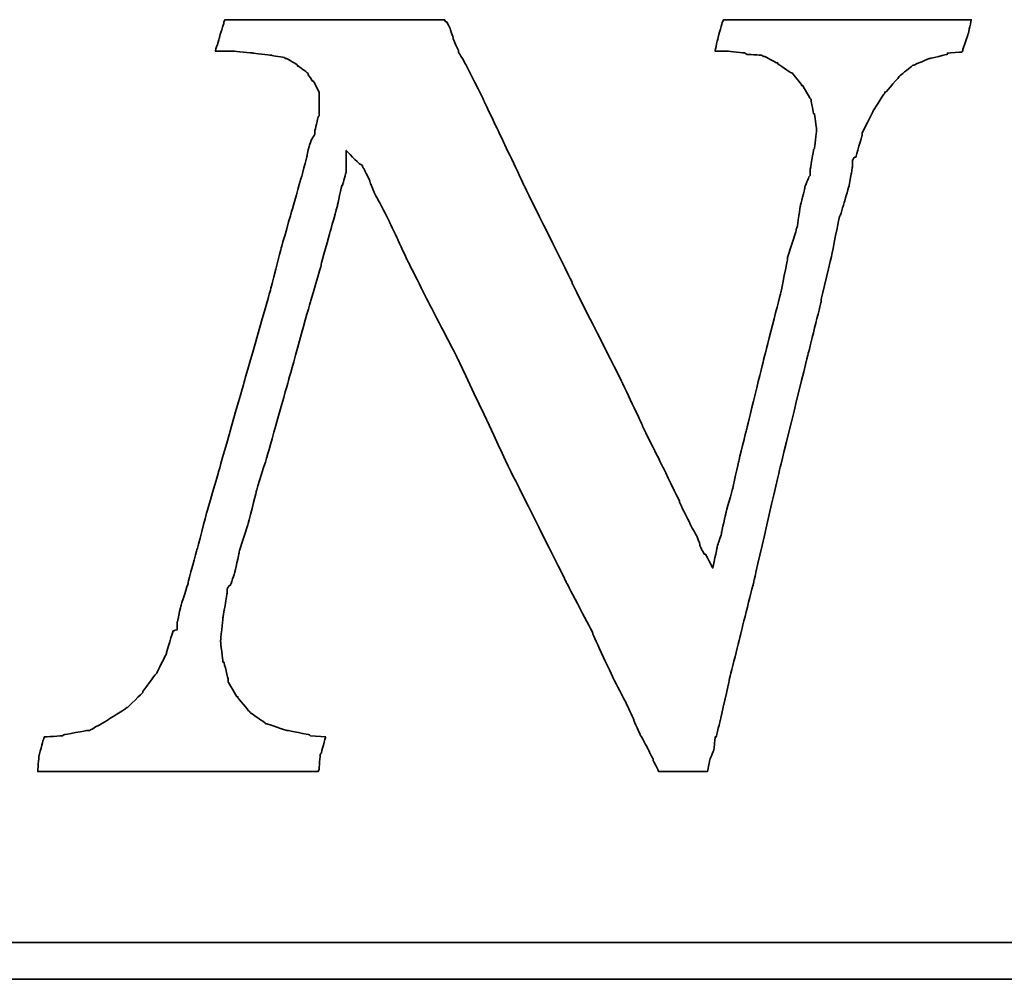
# Model space of a CAD drawing. Header units: millimetres. Extents: x 710 to 1313, y 178 to 430.
# Tile 33 of 37: x 1169.05 to 1174.74, y 229.62 to 235.17. Entities that reach past the tile are written whole.
import ezdxf

# ---------------------------------------------------------------- set-up
doc = ezdxf.new("R2010")
doc.units = ezdxf.units.MM
doc.header["$LTSCALE"] = 10
doc.layers.add('DIM', color=4, linetype='Continuous')
doc.layers.add('layer 1', color=7, linetype='Continuous')

# ---------------------------------------------------------------- blocks, each defined once
blk = doc.blocks.new('TBI MOTION logo(完整正式版)')
at = {"layer": 'layer 1', "color": 22, "lineweight": 35}
for points, knots in [([(58.92625, -7.91875), (58.92625, -7.91875), (58.58625, -7.89375), (58.58625, -7.89375), (58.58625, -7.89375), (58.58625, -7.89375), (58.56625, -7.87125), (58.56625, -7.87125), (58.56625, -7.87125), (58.56625, -7.87125), (58.08375, -7.77375), (58.08375, -7.77375), (58.08375, -7.77375), (58.08375, -7.77375), (58.06125, -7.77375), (58.06125, -7.77375), (58.06125, -7.77375), (58.06125, -7.77375), (57.62625, -7.63125), (57.62625, -7.63125), (57.62625, -7.63125), (57.62625, -7.63125), (57.60625, -7.63125), (57.60625, -7.63125), (57.60625, -7.63125), (57.60625, -7.63125), (57.58125, -7.60625), (57.58125, -7.60625), (57.58125, -7.60625), (57.58125, -7.60625), (57.26625, -7.38875), (57.26625, -7.38875), (57.26625, -7.38875), (57.26625, -7.38875), (57.24625, -7.36875), (57.24625, -7.36875), (57.24625, -7.36875), (57.24625, -7.36875), (57.22125, -7.34375), (57.22125, -7.34375), (57.22125, -7.34375), (57.22125, -7.34375), (56.98125, -7.05375), (56.98125, -7.05375), (56.98125, -7.05375), (56.98125, -7.05375), (56.98125, -7.02875), (56.98125, -7.02875), (56.98125, -7.02875), (56.98125, -7.02875), (56.95625, -7.02875), (56.95625, -7.02875), (56.95625, -7.02875), (56.95625, -7.02875), (56.76625, -6.69625), (56.76625, -6.69625), (56.76625, -6.69625), (56.76625, -6.69625), (56.76625, -6.67125), (56.76625, -6.67125), (56.76625, -6.67125), (56.76625, -6.67125), (56.76625, -6.64875), (56.76625, -6.64875), (56.76625, -6.64875), (56.76625, -6.64875), (56.67125, -6.26375), (56.67125, -6.26375), (56.67125, -6.26375), (56.67125, -6.26375), (56.64625, -6.26375), (56.64625, -6.26375), (56.64625, -6.26375), (56.64625, -6.26375), (56.64625, -6.23875), (56.64625, -6.23875), (56.64625, -6.23875), (56.64625, -6.23875), (56.59625, -5.80875), (56.59625, -5.80875), (56.59625, -5.80875), (56.59625, -5.80875), (56.59625, -5.78375), (56.59625, -5.78375), (56.59625, -5.78375), (56.59625, -5.78375), (56.64625, -5.30375), (56.64625, -5.30375), (56.64625, -5.30375), (56.64625, -5.30375), (56.64625, -5.27875), (56.64625, -5.27875), (56.64625, -5.27875), (56.64625, -5.27875), (56.74125, -4.72875), (56.74125, -4.72875), (56.74125, -4.72875), (56.74125, -4.72875), (56.74125, -4.67875), (56.74125, -4.67875), (56.74125, -4.67875), (56.74125, -4.67875), (56.74125, -4.63375), (56.74125, -4.63375), (56.74125, -4.63375), (56.74125, -4.63375), (56.79125, -4.55875), (56.79125, -4.55875), (56.79125, -4.55875), (56.79125, -4.55875), (56.81125, -4.55875), (56.81125, -4.55875), (56.81125, -4.55875), (56.81125, -4.55875), (56.91125, -4.27375), (56.91125, -4.27375), (56.91125, -4.27375), (56.91125, -4.27375), (57.00625, -3.83874), (57.00625, -3.83874), (57.00625, -3.83874), (57.00625, -3.83874), (57.00625, -3.81374), (57.00625, -3.81374), (57.00625, -3.81374), (57.00625, -3.81374), (57.19875, -3.21374), (57.19875, -3.21374), (57.19875, -3.21374), (57.19875, -3.21374), (57.38625, -2.49625), (57.38625, -2.49625), (57.38625, -2.49625), (57.38625, -2.49625), (57.38625, -2.47374), (57.38625, -2.47374), (57.38625, -2.47374), (57.38625, -2.47374), (57.62625, -1.70375), (57.62625, -1.70375), (57.62625, -1.70375), (57.62625, -1.70375), (58.10625, 0.00125), (58.10625, 0.00125), (58.10625, 0.00125), (58.10625, 0.00125), (58.58625, 1.72625), (58.58625, 1.72625), (58.58625, 1.72625), (58.58625, 1.72625), (58.82625, 2.54125), (58.82625, 2.54125), (58.82625, 2.54125), (58.82625, 2.54125), (58.82625, 2.56374), (58.82625, 2.56374), (58.82625, 2.56374), (58.82625, 2.56374), (59.02125, 3.26125), (59.02125, 3.26125), (59.02125, 3.26125), (59.02125, 3.26125), (59.18625, 3.86125), (59.18625, 3.86125), (59.18625, 3.86125), (59.18625, 3.86125), (59.28625, 4.31875), (59.28625, 4.31875), (59.28625, 4.31875), (59.28625, 4.31875), (59.30625, 4.31875), (59.30625, 4.31875), (59.30625, 4.31875), (59.30625, 4.31875), (59.30625, 4.34125), (59.30625, 4.34125), (59.30625, 4.34125), (59.30625, 4.34125), (59.38125, 4.60625), (59.38125, 4.60625), (59.38125, 4.60625), (59.38125, 4.60625), (59.38125, 4.65125), (59.38125, 4.65125), (59.38125, 4.65125), (59.38125, 4.65125), (59.38125, 5.08625), (59.38125, 5.08625), (59.38125, 5.08625), (59.38125, 5.08625), (59.66625, 4.79624), (59.66625, 4.79624), (59.66625, 4.79624), (59.66625, 4.79624), (59.74125, 4.75124), (59.74125, 4.75124), (59.74125, 4.75124), (59.74125, 4.75124), (59.74125, 4.72624), (59.74125, 4.72624), (59.74125, 4.72624), (59.74125, 4.72624), (59.76125, 4.70124), (59.76125, 4.70124), (59.76125, 4.70124), (59.76125, 4.70124), (59.81125, 4.60625), (59.81125, 4.60625), (59.81125, 4.60625), (59.81125, 4.60625), (59.90625, 4.41125), (59.90625, 4.41125), (59.90625, 4.41125), (59.90625, 4.41125), (59.90625, 4.39125), (59.90625, 4.39125), (59.90625, 4.39125), (59.90625, 4.39125), (60.00375, 4.15124), (60.00375, 4.15124), (60.00375, 4.15124), (60.00375, 4.15124), (60.14625, 3.88374), (60.14625, 3.88374), (60.14625, 3.88374), (60.14625, 3.88374), (60.34125, 3.50124), (60.34125, 3.50124), (60.34125, 3.50124), (60.34125, 3.50124), (60.53125, 3.09125), (60.53125, 3.09125), (60.53125, 3.09125), (60.53125, 3.09125), (60.74625, 2.63625), (60.74625, 2.63625), (60.74625, 2.63625), (60.74625, 2.63625), (61.25125, 1.63124), (61.25125, 1.63124), (61.25125, 1.63124), (61.25125, 1.63124), (61.85125, 0.47625), (61.85125, 0.47625), (61.85125, 0.47625), (61.85125, 0.47625), (63.02625, -2.01874), (63.02625, -2.01874), (63.02625, -2.01874), (63.02625, -2.01874), (64.27625, -4.51374), (64.27625, -4.51374), (64.27625, -4.51374), (64.27625, -4.51374), (64.85125, -5.61375), (64.85125, -5.61375), (64.85125, -5.61375), (64.85125, -5.61375), (64.85125, -5.64125), (64.85125, -5.64125), (64.85125, -5.64125), (64.85125, -5.64125), (65.32875, -6.67125), (65.32875, -6.67125), (65.32875, -6.67125), (65.32875, -6.67125), (65.57125, -7.12875), (65.57125, -7.12875), (65.57125, -7.12875), (65.57125, -7.12875), (65.76125, -7.53625), (65.76125, -7.53625), (65.76125, -7.53625), (65.76125, -7.53625), (65.76125, -7.55625), (65.76125, -7.55625), (65.76125, -7.55625), (65.76125, -7.55625), (65.90375, -7.87125), (65.90375, -7.87125), (65.90375, -7.87125), (65.90375, -7.87125), (66.07125, -8.18125), (66.07125, -8.18125), (66.07125, -8.18125), (66.07125, -8.18125), (66.19125, -8.42375), (66.19125, -8.42375), (66.19125, -8.42375), (66.19125, -8.42375), (66.19125, -8.44375), (66.19125, -8.44375), (66.19125, -8.44375), (66.19125, -8.44375), (66.29125, -8.63875), (66.29125, -8.63875), (66.29125, -8.63875), (66.29125, -8.63875), (66.31125, -8.68625), (66.31125, -8.68625), (66.31125, -8.68625), (66.31125, -8.68625), (66.38375, -8.68625), (66.38375, -8.68625), (66.38375, -8.68625), (66.38375, -8.68625), (66.84125, -8.68625), (66.84125, -8.68625), (66.84125, -8.68625), (66.84125, -8.68625), (67.29625, -8.68625), (67.29625, -8.68625), (67.29625, -8.68625), (67.29625, -8.68625), (67.36625, -8.68625), (67.36625, -8.68625), (67.36625, -8.68625), (67.36625, -8.68625), (67.39125, -8.68625), (67.39125, -8.68625), (67.39125, -8.68625), (67.39125, -8.68625), (67.44125, -8.46875), (67.44125, -8.46875), (67.44125, -8.46875), (67.44125, -8.46875), (67.44125, -8.44375), (67.44125, -8.44375), (67.44125, -8.44375), (67.44125, -8.44375), (67.53625, -8.20375), (67.53625, -8.20375), (67.53625, -8.20375), (67.53625, -8.20375), (67.56125, -7.94375), (67.56125, -7.94375), (67.56125, -7.94375), (67.56125, -7.94375), (67.56125, -7.91875), (67.56125, -7.91875), (67.56125, -7.91875), (67.56125, -7.91875), (67.58625, -7.91875), (67.58625, -7.91875), (67.58625, -7.91875), (67.58625, -7.91875), (67.68125, -7.53625), (67.68125, -7.53625), (67.68125, -7.53625), (67.68125, -7.53625), (67.87375, -6.67125), (67.87375, -6.67125), (67.87375, -6.67125), (67.87375, -6.67125), (68.13625, -5.61375), (68.13625, -5.61375), (68.13625, -5.61375), (68.13625, -5.61375), (68.42375, -4.46374), (68.42375, -4.46374), (68.42375, -4.46374), (68.42375, -4.46374), (68.99875, -1.96874), (68.99875, -1.96874), (68.99875, -1.96874), (68.99875, -1.96874), (69.62625, 0.57625), (69.62625, 0.57625), (69.62625, 0.57625), (69.62625, 0.57625), (69.91125, 1.72625), (69.91125, 1.72625), (69.91125, 1.72625), (69.91125, 1.72625), (69.91125, 1.77625), (69.91125, 1.77625), (69.91125, 1.77625), (69.91125, 1.77625), (70.15125, 2.78124), (70.15125, 2.78124), (70.15125, 2.78124), (70.15125, 2.78124), (70.32125, 3.62125), (70.32125, 3.62125), (70.32125, 3.62125), (70.32125, 3.62125), (70.34125, 3.64625), (70.34125, 3.64625), (70.34125, 3.64625), (70.34125, 3.64625), (70.44125, 3.98125), (70.44125, 3.98125), (70.44125, 3.98125), (70.44125, 3.98125), (70.53625, 4.31875), (70.53625, 4.31875), (70.53625, 4.31875), (70.53625, 4.31875), (70.58125, 4.55875), (70.58125, 4.55875), (70.58125, 4.55875), (70.58125, 4.55875), (70.60625, 4.72624), (70.60625, 4.72624), (70.60625, 4.72624), (70.60625, 4.72624), (70.60625, 4.79624), (70.60625, 4.79624), (70.60625, 4.79624), (70.60625, 4.79624), (70.60625, 4.87125), (70.60625, 4.87125), (70.60625, 4.87125), (70.60625, 4.87125), (70.65625, 4.94125), (70.65625, 4.94125), (70.65625, 4.94125), (70.65625, 4.94125), (70.68125, 4.94125), (70.68125, 4.94125), (70.68125, 4.94125), (70.68125, 4.94125), (70.82125, 5.42125), (70.82125, 5.42125), (70.82125, 5.42125), (70.82125, 5.42125), (70.82125, 5.44625), (70.82125, 5.44625), (70.82125, 5.44625), (70.82125, 5.44625), (70.82125, 5.47125), (70.82125, 5.47125), (70.82125, 5.47125), (70.82125, 5.47125), (71.06125, 5.94625), (71.06125, 5.94625), (71.06125, 5.94625), (71.06125, 5.94625), (71.30125, 6.33124), (71.30125, 6.33124), (71.30125, 6.33124), (71.30125, 6.33124), (71.32625, 6.35625), (71.32625, 6.35625), (71.32625, 6.35625), (71.32625, 6.35625), (71.32625, 6.38124), (71.32625, 6.38124), (71.32625, 6.38124), (71.32625, 6.38124), (71.35125, 6.38124), (71.35125, 6.38124), (71.35125, 6.38124), (71.35125, 6.38124), (71.66125, 6.74125), (71.66125, 6.74125), (71.66125, 6.74125), (71.66125, 6.74125), (71.68625, 6.76625), (71.68625, 6.76625), (71.68625, 6.76625), (71.68625, 6.76625), (71.92625, 6.95624), (71.92625, 6.95624), (71.92625, 6.95624), (71.92625, 6.95624), (71.95125, 6.98125), (71.95125, 6.98125), (71.95125, 6.98125), (71.95125, 6.98125), (71.97625, 6.98125), (71.97625, 6.98125), (71.97625, 6.98125), (71.97625, 6.98125), (72.31125, 7.12624), (72.31125, 7.12624), (72.31125, 7.12624), (72.31125, 7.12624), (72.33375, 7.12624), (72.33375, 7.12624), (72.33375, 7.12624), (72.33375, 7.12624), (72.71625, 7.21875), (72.71625, 7.21875), (72.71625, 7.21875), (72.71625, 7.21875), (72.71625, 7.24624), (72.71625, 7.24624), (72.71625, 7.24624), (72.71625, 7.24624), (72.74125, 7.24624), (72.74125, 7.24624), (72.74125, 7.24624), (72.74125, 7.24624), (73.03124, 7.26624), (73.03124, 7.26624), (73.03124, 7.26624), (73.03124, 7.26624), (73.05375, 7.29125), (73.05375, 7.29125), (73.05375, 7.29125), (73.05375, 7.29125), (73.05375, 7.31625), (73.05375, 7.31625), (73.05375, 7.31625), (73.05375, 7.31625), (73.17625, 7.67625), (73.17625, 7.67625), (73.17625, 7.67625), (73.17625, 7.67625), (73.24625, 7.98625), (73.24625, 7.98625), (73.24625, 7.98625), (73.24625, 7.98625), (73.19625, 7.98625), (73.19625, 7.98625), (73.19625, 7.98625), (73.19625, 7.98625), (72.93625, 7.98625), (72.93625, 7.98625), (72.93625, 7.98625), (72.93625, 7.98625), (72.55125, 7.98625), (72.55125, 7.98625), (72.55125, 7.98625), (72.55125, 7.98625), (72.09625, 7.98625), (72.09625, 7.98625), (72.09625, 7.98625), (72.09625, 7.98625), (71.64125, 7.98625), (71.64125, 7.98625), (71.64125, 7.98625), (71.64125, 7.98625), (70.53625, 7.98625), (70.53625, 7.98625), (70.53625, 7.98625), (70.53625, 7.98625), (69.47875, 7.98625), (69.47875, 7.98625), (69.47875, 7.98625), (69.47875, 7.98625), (68.95125, 7.98625), (68.95125, 7.98625), (68.95125, 7.98625), (68.95125, 7.98625), (68.52125, 7.98625), (68.52125, 7.98625), (68.52125, 7.98625), (68.52125, 7.98625), (68.13625, 7.98625), (68.13625, 7.98625), (68.13625, 7.98625), (68.13625, 7.98625), (67.87375, 7.98625), (67.87375, 7.98625), (67.87375, 7.98625), (67.87375, 7.98625), (67.75125, 7.98625), (67.75125, 7.98625), (67.75125, 7.98625), (67.75125, 7.98625), (67.72625, 7.94125), (67.72625, 7.94125), (67.72625, 7.94125), (67.72625, 7.94125), (67.63125, 7.60625), (67.63125, 7.60625), (67.63125, 7.60625), (67.63125, 7.60625), (67.56125, 7.29125), (67.56125, 7.29125), (67.56125, 7.29125), (67.56125, 7.29125), (67.72625, 7.29125), (67.72625, 7.29125), (67.72625, 7.29125), (67.72625, 7.29125), (67.82625, 7.29125), (67.82625, 7.29125), (67.82625, 7.29125), (67.82625, 7.29125), (67.84625, 7.29125), (67.84625, 7.29125), (67.84625, 7.29125), (67.84625, 7.29125), (68.23125, 7.24624), (68.23125, 7.24624), (68.23125, 7.24624), (68.23125, 7.24624), (68.25875, 7.21875), (68.25875, 7.21875), (68.25875, 7.21875), (68.25875, 7.21875), (68.59125, 7.19624), (68.59125, 7.19624), (68.59125, 7.19624), (68.59125, 7.19624), (68.64125, 7.17125), (68.64125, 7.17125), (68.64125, 7.17125), (68.64125, 7.17125), (68.66625, 7.17125), (68.66625, 7.17125), (68.66625, 7.17125), (68.66625, 7.17125), (68.92625, 7.02624), (68.92625, 7.02624), (68.92625, 7.02624), (68.92625, 7.02624), (68.95125, 7.02624), (68.95125, 7.02624), (68.95125, 7.02624), (68.95125, 7.02624), (68.95125, 7.00624), (68.95125, 7.00624), (68.95125, 7.00624), (68.95125, 7.00624), (69.23875, 6.81125), (69.23875, 6.81125), (69.23875, 6.81125), (69.23875, 6.81125), (69.26625, 6.81125), (69.26625, 6.81125), (69.26625, 6.81125), (69.26625, 6.81125), (69.28625, 6.78625), (69.28625, 6.78625), (69.28625, 6.78625), (69.28625, 6.78625), (69.47875, 6.54875), (69.47875, 6.54875), (69.47875, 6.54875), (69.47875, 6.54875), (69.47875, 6.52375), (69.47875, 6.52375), (69.47875, 6.52375), (69.47875, 6.52375), (69.50625, 6.52375), (69.50625, 6.52375), (69.50625, 6.52375), (69.50625, 6.52375), (69.67125, 6.23625), (69.67125, 6.23625), (69.67125, 6.23625), (69.67125, 6.23625), (69.69375, 6.21125), (69.69375, 6.21125), (69.69375, 6.21125), (69.69375, 6.21125), (69.69375, 6.18625), (69.69375, 6.18625), (69.69375, 6.18625), (69.69375, 6.18625), (69.74625, 5.89875), (69.74625, 5.89875), (69.74625, 5.89875), (69.74625, 5.89875), (69.76625, 5.89875), (69.76625, 5.89875), (69.76625, 5.89875), (69.76625, 5.89875), (69.81375, 5.56625), (69.81375, 5.56625), (69.81375, 5.56625), (69.81375, 5.56625), (69.81375, 5.54125), (69.81375, 5.54125), (69.81375, 5.54125), (69.81375, 5.54125), (69.81375, 5.51625), (69.81375, 5.51625), (69.81375, 5.51625), (69.81375, 5.51625), (69.76625, 5.13125), (69.76625, 5.13125), (69.76625, 5.13125), (69.76625, 5.13125), (69.74625, 5.10874), (69.74625, 5.10874), (69.74625, 5.10874), (69.74625, 5.10874), (69.67125, 4.65125), (69.67125, 4.65125), (69.67125, 4.65125), (69.67125, 4.65125), (69.67125, 4.55875), (69.67125, 4.55875), (69.67125, 4.55875), (69.67125, 4.55875), (69.67125, 4.53125), (69.67125, 4.53125), (69.67125, 4.53125), (69.67125, 4.53125), (69.64625, 4.50874), (69.64625, 4.50874), (69.64625, 4.50874), (69.64625, 4.50874), (69.55125, 4.27125), (69.55125, 4.27125), (69.55125, 4.27125), (69.55125, 4.27125), (69.55125, 4.24625), (69.55125, 4.24625), (69.55125, 4.24625), (69.55125, 4.24625), (69.45375, 3.86125), (69.45375, 3.86125), (69.45375, 3.86125), (69.45375, 3.86125), (69.38625, 3.40624), (69.38625, 3.40624), (69.38625, 3.40624), (69.38625, 3.40624), (69.35875, 3.33125), (69.35875, 3.33125), (69.35875, 3.33125), (69.35875, 3.33125), (69.35875, 3.30875), (69.35875, 3.30875), (69.35875, 3.30875), (69.35875, 3.30875), (69.16625, 2.71125), (69.16625, 2.71125), (69.16625, 2.71125), (69.16625, 2.71125), (69.16625, 2.66375), (69.16625, 2.66375), (69.16625, 2.66375), (69.16625, 2.66375), (69.02625, 1.96374), (69.02625, 1.96374), (69.02625, 1.96374), (69.02625, 1.96374), (68.64125, 0.45624), (68.64125, 0.45624), (68.64125, 0.45624), (68.64125, 0.45624), (68.25875, -1.10625), (68.25875, -1.10625), (68.25875, -1.10625), (68.25875, -1.10625), (68.08625, -1.80125), (68.08625, -1.80125), (68.08625, -1.80125), (68.08625, -1.80125), (67.94625, -2.42625), (67.94625, -2.42625), (67.94625, -2.42625), (67.94625, -2.42625), (67.80125, -2.95375), (67.80125, -2.95375), (67.80125, -2.95375), (67.80125, -2.95375), (67.70625, -3.38375), (67.70625, -3.38375), (67.70625, -3.38375), (67.70625, -3.38375), (67.70625, -3.40875), (67.70625, -3.40875), (67.70625, -3.40875), (67.70625, -3.40875), (67.63125, -3.62375), (67.63125, -3.62375), (67.63125, -3.62375), (67.63125, -3.62375), (67.60625, -3.72125), (67.60625, -3.72125), (67.60625, -3.72125), (67.60625, -3.72125), (67.51125, -4.17375), (67.51125, -4.17375), (67.51125, -4.17375), (67.51125, -4.17375), (67.34625, -3.86374), (67.34625, -3.86374), (67.34625, -3.86374), (67.34625, -3.86374), (67.32125, -3.86374), (67.32125, -3.86374), (67.32125, -3.86374), (67.32125, -3.86374), (67.27125, -3.76874), (67.27125, -3.76874), (67.27125, -3.76874), (67.27125, -3.76874), (67.22625, -3.67374), (67.22625, -3.67374), (67.22625, -3.67374), (67.22625, -3.67374), (67.22625, -3.64875), (67.22625, -3.64875), (67.22625, -3.64875), (67.22625, -3.64875), (67.15125, -3.45375), (67.15125, -3.45375), (67.15125, -3.45375), (67.15125, -3.45375), (67.05625, -3.28875), (67.05625, -3.28875), (67.05625, -3.28875), (67.05625, -3.28875), (66.91125, -3.00125), (66.91125, -3.00125), (66.91125, -3.00125), (66.91125, -3.00125), (66.77125, -2.71375), (66.77125, -2.71375), (66.77125, -2.71375), (66.77125, -2.71375), (66.77125, -2.68875), (66.77125, -2.68875), (66.77125, -2.68875), (66.77125, -2.68875), (66.41125, -1.94374), (66.41125, -1.94374), (66.41125, -1.94374), (66.41125, -1.94374), (65.95125, -1.03375), (65.95125, -1.03375), (65.95125, -1.03375), (65.95125, -1.03375), (65.95125, -1.00875), (65.95125, -1.00875), (65.95125, -1.00875), (65.95125, -1.00875), (65.49625, -0.04874), (65.49625, -0.04874), (65.49625, -0.04874), (65.49625, -0.04874), (64.39375, 2.13624), (64.39375, 2.13624), (64.39375, 2.13624), (64.39375, 2.13624), (64.39375, 2.15624), (64.39375, 2.15624), (64.39375, 2.15624), (64.39375, 2.15624), (63.33625, 4.29125), (63.33625, 4.29125), (63.33625, 4.29125), (63.33625, 4.29125), (62.85625, 5.30125), (62.85625, 5.30125), (62.85625, 5.30125), (62.85625, 5.30125), (62.42625, 6.21125), (62.42625, 6.21125), (62.42625, 6.21125), (62.42625, 6.21125), (62.04125, 6.98125), (62.04125, 6.98125), (62.04125, 6.98125), (62.04125, 6.98125), (61.87375, 7.26624), (61.87375, 7.26624), (61.87375, 7.26624), (61.87375, 7.26624), (61.87375, 7.29125), (61.87375, 7.29125), (61.87375, 7.29125), (61.87375, 7.29125), (61.75625, 7.55625), (61.75625, 7.55625), (61.75625, 7.55625), (61.75625, 7.55625), (61.75625, 7.58124), (61.75625, 7.58124), (61.75625, 7.58124), (61.75625, 7.58124), (61.68375, 7.79375), (61.68375, 7.79375), (61.68375, 7.79375), (61.68375, 7.79375), (61.61125, 7.94125), (61.61125, 7.94125), (61.61125, 7.94125), (61.61125, 7.94125), (61.58625, 7.94125), (61.58625, 7.94125), (61.58625, 7.94125), (61.58625, 7.94125), (61.56375, 7.98625), (61.56375, 7.98625), (61.56375, 7.98625), (61.56375, 7.98625), (61.41875, 7.98625), (61.41875, 7.98625), (61.41875, 7.98625), (61.41875, 7.98625), (61.18125, 7.98625), (61.18125, 7.98625), (61.18125, 7.98625), (61.18125, 7.98625), (60.84125, 7.98625), (60.84125, 7.98625), (60.84125, 7.98625), (60.84125, 7.98625), (60.02625, 7.98625), (60.02625, 7.98625), (60.02625, 7.98625), (60.02625, 7.98625), (59.11625, 7.98625), (59.11625, 7.98625), (59.11625, 7.98625), (59.11625, 7.98625), (58.15625, 7.98625), (58.15625, 7.98625), (58.15625, 7.98625), (58.15625, 7.98625), (57.34125, 7.98625), (57.34125, 7.98625), (57.34125, 7.98625), (57.34125, 7.98625), (57.00625, 7.98625), (57.00625, 7.98625), (57.00625, 7.98625), (57.00625, 7.98625), (56.76625, 7.98625), (56.76625, 7.98625), (56.76625, 7.98625), (56.76625, 7.98625), (56.69125, 7.98625), (56.69125, 7.98625), (56.69125, 7.98625), (56.69125, 7.98625), (56.67125, 7.94125), (56.67125, 7.94125), (56.67125, 7.94125), (56.67125, 7.94125), (56.67125, 7.91625), (56.67125, 7.91625), (56.67125, 7.91625), (56.67125, 7.91625), (56.57125, 7.60625), (56.57125, 7.60625), (56.57125, 7.60625), (56.57125, 7.60625), (56.57125, 7.58124), (56.57125, 7.58124), (56.57125, 7.58124), (56.57125, 7.58124), (56.47625, 7.29125), (56.47625, 7.29125), (56.47625, 7.29125), (56.47625, 7.29125), (56.57125, 7.29125), (56.57125, 7.29125), (56.57125, 7.29125), (56.57125, 7.29125), (56.76625, 7.29125), (56.76625, 7.29125), (56.76625, 7.29125), (56.76625, 7.29125), (56.86125, 7.29125), (56.86125, 7.29125), (56.86125, 7.29125), (56.86125, 7.29125), (56.88625, 7.29125), (56.88625, 7.29125), (56.88625, 7.29125), (56.88625, 7.29125), (57.31625, 7.24624), (57.31625, 7.24624), (57.31625, 7.24624), (57.31625, 7.24624), (57.70125, 7.19624), (57.70125, 7.19624), (57.70125, 7.19624), (57.70125, 7.19624), (57.72625, 7.19624), (57.72625, 7.19624), (57.72625, 7.19624), (57.72625, 7.19624), (58.01125, 7.14624), (58.01125, 7.14624), (58.01125, 7.14624), (58.01125, 7.14624), (58.03625, 7.12624), (58.03625, 7.12624), (58.03625, 7.12624), (58.03625, 7.12624), (58.06125, 7.12624), (58.06125, 7.12624), (58.06125, 7.12624), (58.06125, 7.12624), (58.30125, 6.98125), (58.30125, 6.98125), (58.30125, 6.98125), (58.30125, 6.98125), (58.30125, 6.95624), (58.30125, 6.95624), (58.30125, 6.95624), (58.30125, 6.95624), (58.32375, 6.95624), (58.32375, 6.95624), (58.32375, 6.95624), (58.32375, 6.95624), (58.51625, 6.81125), (58.51625, 6.81125), (58.51625, 6.81125), (58.51625, 6.81125), (58.54125, 6.78625), (58.54125, 6.78625), (58.54125, 6.78625), (58.54125, 6.78625), (58.54125, 6.76625), (58.54125, 6.76625), (58.54125, 6.76625), (58.54125, 6.76625), (58.63625, 6.62124), (58.63625, 6.62124), (58.63625, 6.62124), (58.63625, 6.62124), (58.65875, 6.62124), (58.65875, 6.62124), (58.65875, 6.62124), (58.65875, 6.62124), (58.75625, 6.42625), (58.75625, 6.42625), (58.75625, 6.42625), (58.75625, 6.42625), (58.77875, 6.38124), (58.77875, 6.38124), (58.77875, 6.38124), (58.77875, 6.38124), (58.77875, 6.33124), (58.77875, 6.33124), (58.77875, 6.33124), (58.77875, 6.33124), (58.77875, 6.09125), (58.77875, 6.09125), (58.77875, 6.09125), (58.77875, 6.09125), (58.77875, 5.85125), (58.77875, 5.85125), (58.77875, 5.85125), (58.77875, 5.85125), (58.75625, 5.82625), (58.75625, 5.82625), (58.75625, 5.82625), (58.75625, 5.82625), (58.68625, 5.51625), (58.68625, 5.51625), (58.68625, 5.51625), (58.68625, 5.51625), (58.68625, 5.47125), (58.68625, 5.47125), (58.68625, 5.47125), (58.68625, 5.47125), (58.68625, 5.44625), (58.68625, 5.44625), (58.68625, 5.44625), (58.68625, 5.44625), (58.65875, 5.39625), (58.65875, 5.39625), (58.65875, 5.39625), (58.65875, 5.39625), (58.61125, 5.32624), (58.61125, 5.32624), (58.61125, 5.32624), (58.61125, 5.32624), (58.56625, 5.20375), (58.56625, 5.20375), (58.56625, 5.20375), (58.56625, 5.20375), (58.51625, 4.99125), (58.51625, 4.99125), (58.51625, 4.99125), (58.51625, 4.99125), (58.51625, 4.96625), (58.51625, 4.96625), (58.51625, 4.96625), (58.51625, 4.96625), (58.37125, 4.43625), (58.37125, 4.43625), (58.37125, 4.43625), (58.37125, 4.43625), (58.18125, 3.76625), (58.18125, 3.76625), (58.18125, 3.76625), (58.18125, 3.76625), (57.94125, 2.92624), (57.94125, 2.92624), (57.94125, 2.92624), (57.94125, 2.92624), (57.70125, 1.98874), (57.70125, 1.98874), (57.70125, 1.98874), (57.70125, 1.98874), (57.12625, -0.02374), (57.12625, -0.02374), (57.12625, -0.02374), (57.12625, -0.02374), (56.55125, -2.03875), (56.55125, -2.03875), (56.55125, -2.03875), (56.55125, -2.03875), (56.28625, -2.95375), (56.28625, -2.95375), (56.28625, -2.95375), (56.28625, -2.95375), (56.07125, -3.76874), (56.07125, -3.76874), (56.07125, -3.76874), (56.07125, -3.76874), (55.87625, -4.48874), (55.87625, -4.48874), (55.87625, -4.48874), (55.87625, -4.48874), (55.87625, -4.51374), (55.87625, -4.51374), (55.87625, -4.51374), (55.87625, -4.51374), (55.71125, -5.01625), (55.71125, -5.01625), (55.71125, -5.01625), (55.71125, -5.01625), (55.66125, -5.25375), (55.66125, -5.25375), (55.66125, -5.25375), (55.66125, -5.25375), (55.66125, -5.27875), (55.66125, -5.27875), (55.66125, -5.27875), (55.66125, -5.27875), (55.63625, -5.37375), (55.63625, -5.37375), (55.63625, -5.37375), (55.63625, -5.37375), (55.63625, -5.42375), (55.63625, -5.42375), (55.63625, -5.42375), (55.63625, -5.42375), (55.63625, -5.54125), (55.63625, -5.54125), (55.63625, -5.54125), (55.63625, -5.54125), (55.54125, -5.56875), (55.54125, -5.56875), (55.54125, -5.56875), (55.54125, -5.56875), (55.39625, -6.04875), (55.39625, -6.04875), (55.39625, -6.04875), (55.39625, -6.04875), (55.39625, -6.06875), (55.39625, -6.06875), (55.39625, -6.06875), (55.39625, -6.06875), (55.18125, -6.50375), (55.18125, -6.50375), (55.18125, -6.50375), (55.18125, -6.50375), (55.15625, -6.52875), (55.15625, -6.52875), (55.15625, -6.52875), (55.15625, -6.52875), (54.86875, -6.91125), (54.86875, -6.91125), (54.86875, -6.91125), (54.86875, -6.91125), (54.86875, -6.93375), (54.86875, -6.93375), (54.86875, -6.93375), (54.86875, -6.93375), (54.53125, -7.26875), (54.53125, -7.26875), (54.53125, -7.26875), (54.53125, -7.26875), (54.51125, -7.26875), (54.51125, -7.26875), (54.51125, -7.26875), (54.51125, -7.26875), (54.48625, -7.29625), (54.48625, -7.29625), (54.48625, -7.29625), (54.48625, -7.29625), (54.10375, -7.53625), (54.10375, -7.53625), (54.10375, -7.53625), (54.10375, -7.53625), (53.69625, -7.77375), (53.69625, -7.77375), (53.69625, -7.77375), (53.69625, -7.77375), (53.67125, -7.77375), (53.67125, -7.77375), (53.67125, -7.77375), (53.67125, -7.77375), (53.64625, -7.77375), (53.64625, -7.77375), (53.64625, -7.77375), (53.64625, -7.77375), (53.11625, -7.87125), (53.11625, -7.87125), (53.11625, -7.87125), (53.11625, -7.87125), (53.09625, -7.89375), (53.09625, -7.89375), (53.09625, -7.89375), (53.09625, -7.89375), (52.68625, -7.91875), (52.68625, -7.91875), (52.68625, -7.91875), (52.68625, -7.91875), (52.66125, -7.99125), (52.66125, -7.99125), (52.66125, -7.99125), (52.66125, -7.99125), (52.56625, -8.34875), (52.56625, -8.34875), (52.56625, -8.34875), (52.56625, -8.34875), (52.54125, -8.68625), (52.54125, -8.68625), (52.54125, -8.68625), (52.54125, -8.68625), (52.58875, -8.68625), (52.58875, -8.68625), (52.58875, -8.68625), (52.58875, -8.68625), (52.87625, -8.68625), (52.87625, -8.68625), (52.87625, -8.68625), (52.87625, -8.68625), (53.33625, -8.68625), (53.33625, -8.68625), (53.33625, -8.68625), (53.33625, -8.68625), (53.79125, -8.68625), (53.79125, -8.68625), (53.79125, -8.68625), (53.79125, -8.68625), (54.36625, -8.68625), (54.36625, -8.68625), (54.36625, -8.68625), (54.36625, -8.68625), (55.59125, -8.68625), (55.59125, -8.68625), (55.59125, -8.68625), (55.59125, -8.68625), (56.76625, -8.68625), (56.76625, -8.68625), (56.76625, -8.68625), (56.76625, -8.68625), (57.34125, -8.68625), (57.34125, -8.68625), (57.34125, -8.68625), (57.34125, -8.68625), (57.82125, -8.68625), (57.82125, -8.68625), (57.82125, -8.68625), (57.82125, -8.68625), (58.25125, -8.68625), (58.25125, -8.68625), (58.25125, -8.68625), (58.25125, -8.68625), (58.58625, -8.68625), (58.58625, -8.68625), (58.58625, -8.68625), (58.58625, -8.68625), (58.75625, -8.68625), (58.75625, -8.68625), (58.75625, -8.68625), (58.75625, -8.68625), (58.77875, -8.63875), (58.77875, -8.63875), (58.77875, -8.63875), (58.77875, -8.63875), (58.80625, -8.30375), (58.80625, -8.30375), (58.80625, -8.30375), (58.80625, -8.30375), (58.82625, -8.27875), (58.82625, -8.27875), (58.82625, -8.27875), (58.82625, -8.27875), (58.92625, -7.91875), (58.92625, -7.91875)], [0, 0, 0, 0, 0.003125, 0.003125, 0.003125, 0.00312501, 0.00625, 0.00625, 0.00625, 0.00625001, 0.009375, 0.009375, 0.009375, 0.00937501, 0.0125, 0.0125, 0.0125, 0.01250001, 0.015625, 0.015625, 0.015625, 0.01562501, 0.01875, 0.01875, 0.01875, 0.01875001, 0.021875, 0.021875, 0.021875, 0.02187501, 0.025, 0.025, 0.025, 0.02500001, 0.028125, 0.028125, 0.028125, 0.02812501, 0.03125, 0.03125, 0.03125, 0.03125001, 0.034375, 0.034375, 0.034375, 0.03437501, 0.0375, 0.0375, 0.0375, 0.03750001, 0.040625, 0.040625, 0.040625, 0.04062501, 0.04375, 0.04375, 0.04375, 0.04375001, 0.046875, 0.046875, 0.046875, 0.04687501, 0.05, 0.05, 0.05, 0.05000001, 0.053125, 0.053125, 0.053125, 0.05312501, 0.05625, 0.05625, 0.05625, 0.05625001, 0.059375, 0.059375, 0.059375, 0.05937501, 0.0625, 0.0625, 0.0625, 0.06250001, 0.065625, 0.065625, 0.065625, 0.06562501, 0.06875, 0.06875, 0.06875, 0.06875001, 0.071875, 0.071875, 0.071875, 0.07187501, 0.075, 0.075, 0.075, 0.07500001, 0.078125, 0.078125, 0.078125, 0.07812501, 0.08125, 0.08125, 0.08125, 0.08125001, 0.084375, 0.084375, 0.084375, 0.08437501, 0.0875, 0.0875, 0.0875, 0.08750001, 0.090625, 0.090625, 0.090625, 0.09062501, 0.09375, 0.09375, 0.09375, 0.09375001, 0.096875, 0.096875, 0.096875, 0.09687501, 0.1, 0.1, 0.1, 0.10000001, 0.103125, 0.103125, 0.103125, 0.10312501, 0.10625, 0.10625, 0.10625, 0.10625001, 0.109375, 0.109375, 0.109375, 0.10937501, 0.1125, 0.1125, 0.1125, 0.11250001, 0.115625, 0.115625, 0.115625, 0.11562501, 0.11875, 0.11875, 0.11875, 0.11875001, 0.121875, 0.121875, 0.121875, 0.12187501, 0.125, 0.125, 0.125, 0.12500001, 0.128125, 0.128125, 0.128125, 0.12812501, 0.13125, 0.13125, 0.13125, 0.13125001, 0.134375, 0.134375, 0.134375, 0.13437501, 0.1375, 0.1375, 0.1375, 0.13750001, 0.140625, 0.140625, 0.140625, 0.14062501, 0.14375, 0.14375, 0.14375, 0.14375001, 0.146875, 0.146875, 0.146875, 0.14687501, 0.15, 0.15, 0.15, 0.15000001, 0.153125, 0.153125, 0.153125, 0.15312501, 0.15625, 0.15625, 0.15625, 0.15625001, 0.159375, 0.159375, 0.159375, 0.15937501, 0.1625, 0.1625, 0.1625, 0.16250001, 0.165625, 0.165625, 0.165625, 0.16562501, 0.16875, 0.16875, 0.16875, 0.16875001, 0.171875, 0.171875, 0.171875, 0.17187501, 0.175, 0.175, 0.175, 0.17500001, 0.178125, 0.178125, 0.178125, 0.17812501, 0.18125, 0.18125, 0.18125, 0.18125001, 0.184375, 0.184375, 0.184375, 0.18437501, 0.1875, 0.1875, 0.1875, 0.18750001, 0.190625, 0.190625, 0.190625, 0.19062501, 0.19375, 0.19375, 0.19375, 0.19375001, 0.196875, 0.196875, 0.196875, 0.19687501, 0.2, 0.2, 0.2, 0.20000001, 0.203125, 0.203125, 0.203125, 0.20312501, 0.20625, 0.20625, 0.20625, 0.20625001, 0.209375, 0.209375, 0.209375, 0.20937501, 0.2125, 0.2125, 0.2125, 0.21250001, 0.215625, 0.215625, 0.215625, 0.21562501, 0.21875, 0.21875, 0.21875, 0.21875001, 0.221875, 0.221875, 0.221875, 0.22187501, 0.225, 0.225, 0.225, 0.22500001, 0.228125, 0.228125, 0.228125, 0.22812501, 0.23125, 0.23125, 0.23125, 0.23125001, 0.234375, 0.234375, 0.234375, 0.23437501, 0.2375, 0.2375, 0.2375, 0.23750001, 0.240625, 0.240625, 0.240625, 0.24062501, 0.24375, 0.24375, 0.24375, 0.24375001, 0.246875, 0.246875, 0.246875, 0.24687501, 0.25, 0.25, 0.25, 0.25000001, 0.253125, 0.253125, 0.253125, 0.25312501, 0.25625, 0.25625, 0.25625, 0.25625001, 0.259375, 0.259375, 0.259375, 0.25937501, 0.2625, 0.2625, 0.2625, 0.26250001, 0.265625, 0.265625, 0.265625, 0.26562501, 0.26875, 0.26875, 0.26875, 0.26875001, 0.271875, 0.271875, 0.271875, 0.27187501, 0.275, 0.275, 0.275, 0.27500001, 0.278125, 0.278125, 0.278125, 0.27812501, 0.28125, 0.28125, 0.28125, 0.28125001, 0.284375, 0.284375, 0.284375, 0.28437501, 0.2875, 0.2875, 0.2875, 0.28750001, 0.290625, 0.290625, 0.290625, 0.29062501, 0.29375, 0.29375, 0.29375, 0.29375001, 0.296875, 0.296875, 0.296875, 0.29687501, 0.3, 0.3, 0.3, 0.30000001, 0.303125, 0.303125, 0.303125, 0.30312501, 0.30625, 0.30625, 0.30625, 0.30625001, 0.309375, 0.309375, 0.309375, 0.30937501, 0.3125, 0.3125, 0.3125, 0.31250001, 0.315625, 0.315625, 0.315625, 0.31562501, 0.31875, 0.31875, 0.31875, 0.31875001, 0.321875, 0.321875, 0.321875, 0.32187501, 0.325, 0.325, 0.325, 0.32500001, 0.328125, 0.328125, 0.328125, 0.32812501, 0.33125, 0.33125, 0.33125, 0.33125001, 0.334375, 0.334375, 0.334375, 0.33437501, 0.3375, 0.3375, 0.3375, 0.33750001, 0.340625, 0.340625, 0.340625, 0.34062501, 0.34375, 0.34375, 0.34375, 0.34375001, 0.346875, 0.346875, 0.346875, 0.34687501, 0.35, 0.35, 0.35, 0.35000001, 0.353125, 0.353125, 0.353125, 0.35312501, 0.35625, 0.35625, 0.35625, 0.35625001, 0.359375, 0.359375, 0.359375, 0.35937501, 0.3625, 0.3625, 0.3625, 0.36250001, 0.365625, 0.365625, 0.365625, 0.36562501, 0.36875, 0.36875, 0.36875, 0.36875001, 0.371875, 0.371875, 0.371875, 0.37187501, 0.375, 0.375, 0.375, 0.37500001, 0.378125, 0.378125, 0.378125, 0.37812501, 0.38125, 0.38125, 0.38125, 0.38125001, 0.384375, 0.384375, 0.384375, 0.38437501, 0.3875, 0.3875, 0.3875, 0.38750001, 0.390625, 0.390625, 0.390625, 0.39062501, 0.39375, 0.39375, 0.39375, 0.39375001, 0.396875, 0.396875, 0.396875, 0.39687501, 0.4, 0.4, 0.4, 0.40000001, 0.403125, 0.403125, 0.403125, 0.40312501, 0.40625, 0.40625, 0.40625, 0.40625001, 0.409375, 0.409375, 0.409375, 0.40937501, 0.4125, 0.4125, 0.4125, 0.41250001, 0.415625, 0.415625, 0.415625, 0.41562501, 0.41875, 0.41875, 0.41875, 0.41875001, 0.421875, 0.421875, 0.421875, 0.42187501, 0.425, 0.425, 0.425, 0.42500001, 0.428125, 0.428125, 0.428125, 0.42812501, 0.43125, 0.43125, 0.43125, 0.43125001, 0.434375, 0.434375, 0.434375, 0.43437501, 0.4375, 0.4375, 0.4375, 0.43750001, 0.440625, 0.440625, 0.440625, 0.44062501, 0.44375, 0.44375, 0.44375, 0.44375001, 0.446875, 0.446875, 0.446875, 0.44687501, 0.45, 0.45, 0.45, 0.45000001, 0.453125, 0.453125, 0.453125, 0.45312501, 0.45625, 0.45625, 0.45625, 0.45625001, 0.459375, 0.459375, 0.459375, 0.45937501, 0.4625, 0.4625, 0.4625, 0.46250001, 0.465625, 0.465625, 0.465625, 0.46562501, 0.46875, 0.46875, 0.46875, 0.46875001, 0.471875, 0.471875, 0.471875, 0.47187501, 0.475, 0.475, 0.475, 0.47500001, 0.478125, 0.478125, 0.478125, 0.47812501, 0.48125, 0.48125, 0.48125, 0.48125001, 0.484375, 0.484375, 0.484375, 0.48437501, 0.4875, 0.4875, 0.4875, 0.48750001, 0.490625, 0.490625, 0.490625, 0.49062501, 0.49375, 0.49375, 0.49375, 0.49375001, 0.496875, 0.496875, 0.496875, 0.49687501, 0.5, 0.5, 0.5, 0.50000001, 0.503125, 0.503125, 0.503125, 0.50312501, 0.50625, 0.50625, 0.50625, 0.50625001, 0.509375, 0.509375, 0.509375, 0.50937501, 0.5125, 0.5125, 0.5125, 0.51250001, 0.515625, 0.515625, 0.515625, 0.51562501, 0.51875, 0.51875, 0.51875, 0.51875001, 0.521875, 0.521875, 0.521875, 0.52187501, 0.525, 0.525, 0.525, 0.52500001, 0.528125, 0.528125, 0.528125, 0.52812501, 0.53125, 0.53125, 0.53125, 0.53125001, 0.534375, 0.534375, 0.534375, 0.53437501, 0.5375, 0.5375, 0.5375, 0.53750001, 0.540625, 0.540625, 0.540625, 0.54062501, 0.54375, 0.54375, 0.54375, 0.54375001, 0.546875, 0.546875, 0.546875, 0.54687501, 0.55, 0.55, 0.55, 0.55000001, 0.553125, 0.553125, 0.553125, 0.55312501, 0.55625, 0.55625, 0.55625, 0.55625001, 0.559375, 0.559375, 0.559375, 0.55937501, 0.5625, 0.5625, 0.5625, 0.56250001, 0.565625, 0.565625, 0.565625, 0.56562501, 0.56875, 0.56875, 0.56875, 0.56875001, 0.571875, 0.571875, 0.571875, 0.57187501, 0.575, 0.575, 0.575, 0.57500001, 0.578125, 0.578125, 0.578125, 0.57812501, 0.58125, 0.58125, 0.58125, 0.58125001, 0.584375, 0.584375, 0.584375, 0.58437501, 0.5875, 0.5875, 0.5875, 0.58750001, 0.590625, 0.590625, 0.590625, 0.59062501, 0.59375, 0.59375, 0.59375, 0.59375001, 0.596875, 0.596875, 0.596875, 0.59687501, 0.6, 0.6, 0.6, 0.60000001, 0.603125, 0.603125, 0.603125, 0.60312501, 0.60625, 0.60625, 0.60625, 0.60625001, 0.609375, 0.609375, 0.609375, 0.60937501, 0.6125, 0.6125, 0.6125, 0.61250001, 0.615625, 0.615625, 0.615625, 0.61562501, 0.61875, 0.61875, 0.61875, 0.61875001, 0.621875, 0.621875, 0.621875, 0.62187501, 0.625, 0.625, 0.625, 0.62500001, 0.628125, 0.628125, 0.628125, 0.62812501, 0.63125, 0.63125, 0.63125, 0.63125001, 0.634375, 0.634375, 0.634375, 0.63437501, 0.6375, 0.6375, 0.6375, 0.63750001, 0.640625, 0.640625, 0.640625, 0.64062501, 0.64375, 0.64375, 0.64375, 0.64375001, 0.646875, 0.646875, 0.646875, 0.64687501, 0.65, 0.65, 0.65, 0.65000001, 0.653125, 0.653125, 0.653125, 0.65312501, 0.65625, 0.65625, 0.65625, 0.65625001, 0.659375, 0.659375, 0.659375, 0.65937501, 0.6625, 0.6625, 0.6625, 0.66250001, 0.665625, 0.665625, 0.665625, 0.66562501, 0.66875, 0.66875, 0.66875, 0.66875001, 0.671875, 0.671875, 0.671875, 0.67187501, 0.675, 0.675, 0.675, 0.67500001, 0.678125, 0.678125, 0.678125, 0.67812501, 0.68125, 0.68125, 0.68125, 0.68125001, 0.684375, 0.684375, 0.684375, 0.68437501, 0.6875, 0.6875, 0.6875, 0.68750001, 0.690625, 0.690625, 0.690625, 0.69062501, 0.69375, 0.69375, 0.69375, 0.69375001, 0.696875, 0.696875, 0.696875, 0.69687501, 0.7, 0.7, 0.7, 0.70000001, 0.703125, 0.703125, 0.703125, 0.70312501, 0.70625, 0.70625, 0.70625, 0.70625001, 0.709375, 0.709375, 0.709375, 0.70937501, 0.7125, 0.7125, 0.7125, 0.71250001, 0.715625, 0.715625, 0.715625, 0.71562501, 0.71875, 0.71875, 0.71875, 0.71875001, 0.721875, 0.721875, 0.721875, 0.72187501, 0.725, 0.725, 0.725, 0.72500001, 0.728125, 0.728125, 0.728125, 0.72812501, 0.73125, 0.73125, 0.73125, 0.73125001, 0.734375, 0.734375, 0.734375, 0.73437501, 0.7375, 0.7375, 0.7375, 0.73750001, 0.740625, 0.740625, 0.740625, 0.74062501, 0.74375, 0.74375, 0.74375, 0.74375001, 0.746875, 0.746875, 0.746875, 0.74687501, 0.75, 0.75, 0.75, 0.75000001, 0.753125, 0.753125, 0.753125, 0.75312501, 0.75625, 0.75625, 0.75625, 0.75625001, 0.759375, 0.759375, 0.759375, 0.75937501, 0.7625, 0.7625, 0.7625, 0.76250001, 0.765625, 0.765625, 0.765625, 0.76562501, 0.76875, 0.76875, 0.76875, 0.76875001, 0.771875, 0.771875, 0.771875, 0.77187501, 0.775, 0.775, 0.775, 0.77500001, 0.778125, 0.778125, 0.778125, 0.77812501, 0.78125, 0.78125, 0.78125, 0.78125001, 0.784375, 0.784375, 0.784375, 0.78437501, 0.7875, 0.7875, 0.7875, 0.78750001, 0.790625, 0.790625, 0.790625, 0.79062501, 0.79375, 0.79375, 0.79375, 0.79375001, 0.796875, 0.796875, 0.796875, 0.79687501, 0.8, 0.8, 0.8, 0.80000001, 0.803125, 0.803125, 0.803125, 0.80312501, 0.80625, 0.80625, 0.80625, 0.80625001, 0.809375, 0.809375, 0.809375, 0.80937501, 0.8125, 0.8125, 0.8125, 0.81250001, 0.815625, 0.815625, 0.815625, 0.81562501, 0.81875, 0.81875, 0.81875, 0.81875001, 0.821875, 0.821875, 0.821875, 0.82187501, 0.825, 0.825, 0.825, 0.82500001, 0.828125, 0.828125, 0.828125, 0.82812501, 0.83125, 0.83125, 0.83125, 0.83125001, 0.834375, 0.834375, 0.834375, 0.83437501, 0.8375, 0.8375, 0.8375, 0.83750001, 0.840625, 0.840625, 0.840625, 0.84062501, 0.84375, 0.84375, 0.84375, 0.84375001, 0.846875, 0.846875, 0.846875, 0.84687501, 0.85, 0.85, 0.85, 0.85000001, 0.853125, 0.853125, 0.853125, 0.85312501, 0.85625, 0.85625, 0.85625, 0.85625001, 0.859375, 0.859375, 0.859375, 0.85937501, 0.8625, 0.8625, 0.8625, 0.86250001, 0.865625, 0.865625, 0.865625, 0.86562501, 0.86875, 0.86875, 0.86875, 0.86875001, 0.871875, 0.871875, 0.871875, 0.87187501, 0.875, 0.875, 0.875, 0.87500001, 0.878125, 0.878125, 0.878125, 0.87812501, 0.88125, 0.88125, 0.88125, 0.88125001, 0.884375, 0.884375, 0.884375, 0.88437501, 0.8875, 0.8875, 0.8875, 0.88750001, 0.890625, 0.890625, 0.890625, 0.89062501, 0.89375, 0.89375, 0.89375, 0.89375001, 0.896875, 0.896875, 0.896875, 0.89687501, 0.9, 0.9, 0.9, 0.90000001, 0.903125, 0.903125, 0.903125, 0.90312501, 0.90625, 0.90625, 0.90625, 0.90625001, 0.909375, 0.909375, 0.909375, 0.90937501, 0.9125, 0.9125, 0.9125, 0.91250001, 0.915625, 0.915625, 0.915625, 0.91562501, 0.91875, 0.91875, 0.91875, 0.91875001, 0.921875, 0.921875, 0.921875, 0.92187501, 0.925, 0.925, 0.925, 0.92500001, 0.928125, 0.928125, 0.928125, 0.92812501, 0.93125, 0.93125, 0.93125, 0.93125001, 0.934375, 0.934375, 0.934375, 0.93437501, 0.9375, 0.9375, 0.9375, 0.93750001, 0.940625, 0.940625, 0.940625, 0.94062501, 0.94375, 0.94375, 0.94375, 0.94375001, 0.946875, 0.946875, 0.946875, 0.94687501, 0.95, 0.95, 0.95, 0.95000001, 0.953125, 0.953125, 0.953125, 0.95312501, 0.95625, 0.95625, 0.95625, 0.95625001, 0.959375, 0.959375, 0.959375, 0.95937501, 0.9625, 0.9625, 0.9625, 0.96250001, 0.965625, 0.965625, 0.965625, 0.96562501, 0.96875, 0.96875, 0.96875, 0.96875001, 0.971875, 0.971875, 0.971875, 0.97187501, 0.975, 0.975, 0.975, 0.97500001, 0.978125, 0.978125, 0.978125, 0.97812501, 0.98125, 0.98125, 0.98125, 0.98125001, 0.984375, 0.984375, 0.984375, 0.98437501, 0.9875, 0.9875, 0.9875, 0.98750001, 0.990625, 0.990625, 0.990625, 0.99062501, 0.99375, 0.99375, 0.99375, 0.99375001, 0.996875, 0.996875, 0.996875, 0.99687501, 1, 1, 1, 1]), ([(75.90875, -9.47875), (75.90875, -9.47875), (75.90875, -12.28625), (75.90875, -12.28625), (75.90875, -12.28625), (75.90875, -12.28625), (75.90875, -12.47875), (75.90875, -12.47875), (75.90875, -12.47875), (75.90875, -12.47875), (75.71625, -12.47875), (75.71625, -12.47875), (75.71625, -12.47875), (75.71625, -12.47875), (-88.32875, -12.47875), (-88.32875, -12.47875), (-88.32875, -12.47875), (-88.32875, -12.47875), (-88.32875, -13.29375), (-88.32875, -13.29375), (-88.32875, -13.29375), (-88.32875, -13.29375), (82.89125, -13.29375), (82.89125, -13.29375), (82.89125, -13.29375), (82.89125, -13.29375), (75.90875, -9.47875), (75.90875, -9.47875)], [0, 0, 0, 0, 0.14285714, 0.14285714, 0.14285714, 0.14285715, 0.28571429, 0.28571429, 0.28571429, 0.2857143, 0.42857143, 0.42857143, 0.42857143, 0.42857144, 0.57142857, 0.57142857, 0.57142857, 0.57142858, 0.71428571, 0.71428571, 0.71428571, 0.71428572, 0.85714286, 0.85714286, 0.85714286, 0.85714287, 1, 1, 1, 1])]:
    blk.add_open_spline(points, degree=3, knots=knots, dxfattribs=at)
blk.add_open_spline([(54.86875, -6.91125), (54.86875, -6.91125), (54.86875, -6.93375), (54.86875, -6.93375)], degree=3, dxfattribs=at)

msp = doc.modelspace()

# ---------------------------------------------------------------- block references
at = {"layer": 'DIM', "color": 7, "xscale": 0.2606204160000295, "yscale": 0.2606204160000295, "zscale": 0.2606204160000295}
msp.add_blockref('TBI MOTION logo(完整正式版)', (1155.4585, 233.0883), dxfattribs=at)

doc.saveas('drawing.dxf')
